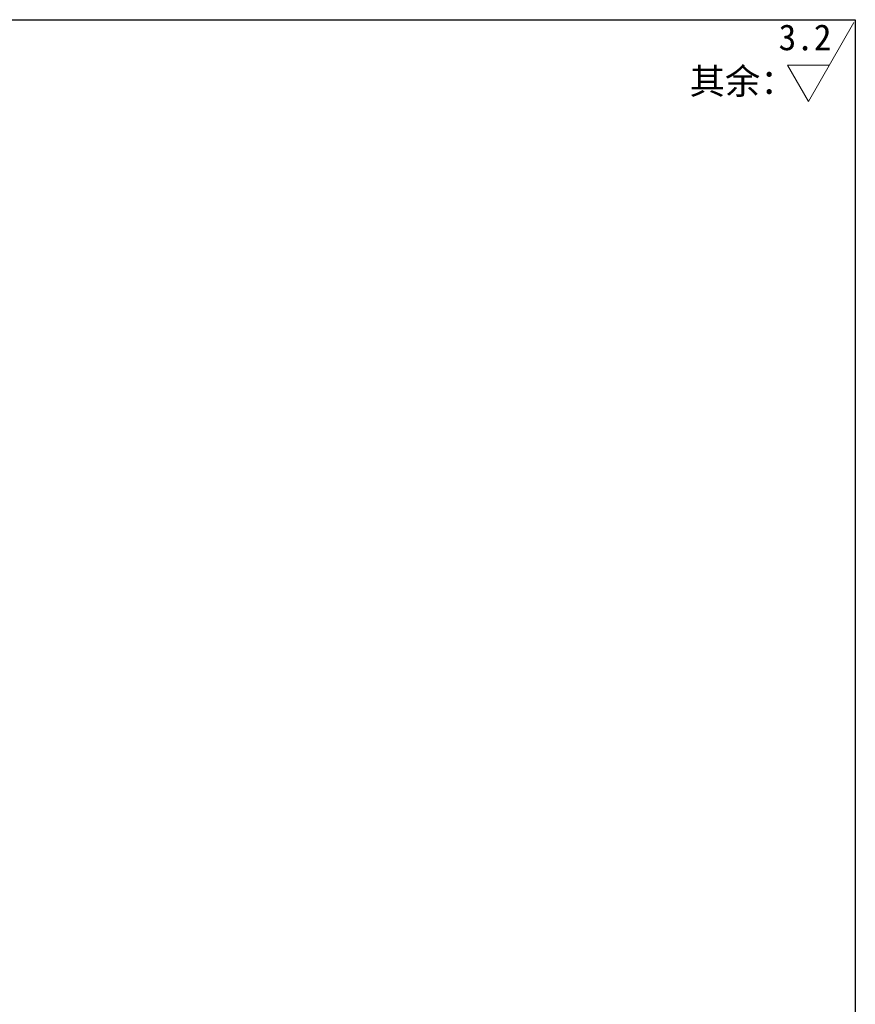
# Model space of a CAD drawing. Header units: millimetres. Extents: x 1491 to 2891, y 8297 to 9247.
# Tile 15 of 15: x 2488 to 2891, y 8772 to 9247. Entities that reach past the tile are written whole.
import ezdxf

# ---------------------------------------------------------------- set-up
doc = ezdxf.new("R2010")
doc.units = ezdxf.units.MM
doc.header["$MEASUREMENT"] = 0
doc.layers.add('图层3', color=2, linetype='Continuous', lineweight=13)
doc.layers.add('图层4', color=1, linetype='Continuous', lineweight=30)

msp = doc.modelspace()

# ---------------------------------------------------------------- linework, layer by layer
at = {"layer": '图层3'}
for p, q in [((2868.273, 9208.009), (2890.223, 9246.027)), ((2858.17, 9225.509), (2878.377, 9225.509)), ((2868.273, 9208.009), (2858.17, 9225.509))]:
    msp.add_line(p, q, dxfattribs=at)
at = {"layer": '图层4'}
for p, q in [((1490.872, 9247.395), (2890.872, 9247.395)), ((2890.872, 9247.395), (2890.872, 8297.395))]:
    msp.add_line(p, q, dxfattribs=at)

# ---------------------------------------------------------------- texts
at = {"layer": '图层3'}
msp.add_text('3.2', height=12.5, dxfattribs=at).set_placement((2853.891, 9232.652))
at = {"layer": '图层3', "insert": (2810.962, 9223.971), "char_height": 12.5, "width": 1.243449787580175e-13, "attachment_point": 1}
msp.add_mtext('{\\f宋体|b0|i0|c134|p54;其余：}', dxfattribs=at)

doc.saveas('drawing.dxf')
